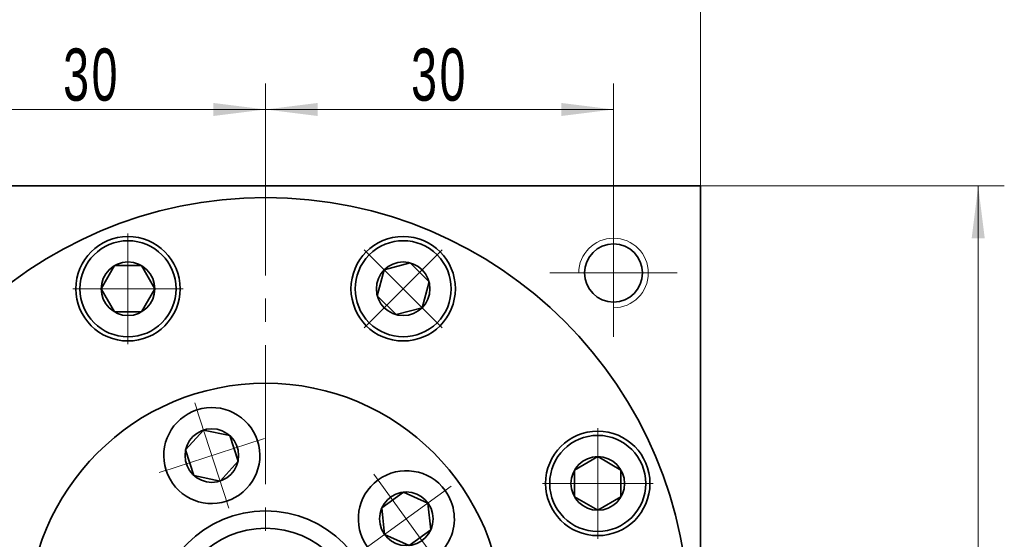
# Model space of a CAD drawing. Header units: millimetres. Extents: x -69 to 587, y -45 to 419.
# Tile 6 of 7: x 326 to 411, y 305 to 349. Entities that reach past the tile are written whole.
import ezdxf

# ---------------------------------------------------------------- set-up
doc = ezdxf.new("R2010")
doc.units = ezdxf.units.MM
doc.set_wipeout_variables(frame=1)
doc.linetypes.add('点画线', pattern=[18, 12, -2, 2, -2])
doc.layers.get('0').update_dxf_attribs({"lineweight": 35})
for name, color, linetype, lineweight in [('中心线层', 1, '点画线', 18), ('尺寸线层', 3, 'Continuous', 18), ('粗实线层', 7, 'Continuous', 35)]:
    doc.layers.add(name, color=color, linetype=linetype, lineweight=lineweight)
doc.styles.add('标准', font='txt', dxfattribs={"width": 0.667})
doc.dimstyles.new('a4-1-1.5', dxfattribs={"dimtxt": 4.5, "dimasz": 4.5, "dimexe": 2.25, "dimexo": 0, "dimgap": 0.75, "dimtad": 1, "dimdec": 3, "dimdsep": 46, "dimtxsty": '标准', "dimblk": '_CAXARROW', "dimcen": 0, "dimdle": 6, "dimazin": 2, "dimtfac": 0.707107, "dimtdec": 3, "dimtix": 1, "dimtmove": 2, "dimatfit": 3, "dimfxl": 1, "dimfrac": 2, "dimtolj": 1, "dimtzin": 0, "dimarcsym": 1})

# ---------------------------------------------------------------- blocks, each defined once
blk = doc.blocks.new('*X6')
at = {"layer": '尺寸线层', "linetype": 'Continuous', "transparency": 16777216}
for points in [[(317.078, 341.593), (321.578, 341.031), (321.578, 342.156)], [(347.078, 341.593), (342.578, 341.031), (342.578, 342.156)]]:
    blk.add_hatch(color=0, dxfattribs=at).paths.add_polyline_path(points, flags=0)
at = {"layer": '尺寸线层', "color": 0, "linetype": 'Continuous', "transparency": 16777216}
for p, q in [((317.078, 333.001), (317.078, 343.843)), ((347.078, 338.001), (347.078, 343.843)), ((347.078, 341.593), (317.078, 341.593))]:
    blk.add_line(p, q, dxfattribs=at)
at = {"layer": '尺寸线层', "color": 0, "transparency": 16777216, "insert": (332.078, 344.568), "char_height": 4.5, "width": 9, "attachment_point": 5, "line_spacing_factor": 1.15057, "style": '标准'}
blk.add_mtext('\\T1.1;30', dxfattribs=at)
blk = doc.blocks.new('_CAXARROW')
blk.add_hatch(color=0).paths.add_polyline_path([(0, 0), (-1, 0.125), (-1, -0.125)], flags=0)
blk = doc.blocks.new('*X7')
at = {"layer": '尺寸线层', "linetype": 'Continuous', "transparency": 16777216}
for points in [[(347.078, 341.593), (351.578, 342.156), (351.578, 341.031)], [(377.078, 341.593), (372.578, 342.156), (372.578, 341.031)]]:
    blk.add_hatch(color=0, dxfattribs=at).paths.add_polyline_path(points, flags=0)
at = {"layer": '尺寸线层', "color": 0, "linetype": 'Continuous', "transparency": 16777216}
for p, q in [((347.078, 338.001), (347.078, 343.843)), ((377.078, 333.001), (377.078, 343.843)), ((347.078, 341.593), (377.078, 341.593))]:
    blk.add_line(p, q, dxfattribs=at)
at = {"layer": '尺寸线层', "color": 0, "transparency": 16777216, "insert": (362.078, 344.568), "char_height": 4.5, "width": 9, "attachment_point": 5, "line_spacing_factor": 1.15057, "style": '标准'}
blk.add_mtext('\\T1.1;30', dxfattribs=at)
blk = doc.blocks.new('*X8')
at = {"layer": '尺寸线层', "linetype": 'Continuous', "transparency": 16777216}
for points in [[(309.578, 353.203), (314.078, 352.641), (314.078, 353.766)], [(384.578, 353.203), (380.078, 352.641), (380.078, 353.766)]]:
    blk.add_hatch(color=0, dxfattribs=at).paths.add_polyline_path(points, flags=0)
at = {"layer": '尺寸线层', "color": 0, "linetype": 'Continuous', "transparency": 16777216}
for p, q in [((309.578, 335.001), (309.578, 355.453)), ((384.578, 335.001), (384.578, 355.453)), ((384.578, 353.203), (309.578, 353.203))]:
    blk.add_line(p, q, dxfattribs=at)
at = {"layer": '尺寸线层', "color": 0, "transparency": 16777216, "insert": (347.078, 356.153), "char_height": 4.5, "width": 9, "attachment_point": 5, "line_spacing_factor": 1.15057, "style": '标准'}
blk.add_mtext('\\T1.1;75', dxfattribs=at)
blk = doc.blocks.new('*X12')
at = {"layer": '中心线层', "linetype": '点画线', "lineweight": 18}
for p, q in [((0, -4.765), (0, 4.765)), ((-4.765, 0), (4.765, 0))]:
    blk.add_line(p, q, dxfattribs=at)
at = {"layer": '粗实线层'}
for p, q in [((-2.309, 0), (-1.155, 2)), ((-1.155, 2), (1.155, 2)), ((2.309, 0), (1.155, 2)), ((2.309, 0), (1.155, 2)), ((-2.309, 0), (-1.155, -2)), ((2.309, 0), (1.155, -2)), ((-1.155, -2), (1.155, -2))]:
    blk.add_line(p, q, dxfattribs=at)
blk.add_circle((0, 0), 2.309, dxfattribs=at)
for start, end in [(0, 180), (180, 360)]:
    blk.add_arc((0, 0), 4.14, start, end, dxfattribs=at)
blk = doc.blocks.new('*X14')
at = {"layer": '尺寸线层', "linetype": 'Continuous', "transparency": 16777216}
for points in [[(408.52, 335.001), (409.082, 330.501), (407.957, 330.501)], [(408.52, 208.001), (409.082, 212.501), (407.957, 212.501)]]:
    blk.add_hatch(color=0, dxfattribs=at).paths.add_polyline_path(points, flags=0)
at = {"layer": '尺寸线层', "color": 0, "linetype": 'Continuous', "transparency": 16777216}
for p, q in [((384.578, 335.001), (410.77, 335.001)), ((408.52, 335.001), (408.52, 208.001)), ((379.578, 208.001), (410.77, 208.001))]:
    blk.add_line(p, q, dxfattribs=at)
at = {"layer": '尺寸线层', "color": 0, "transparency": 16777216, "insert": (405.532, 271.501), "char_height": 4.5, "width": 11.70098, "attachment_point": 5, "rotation": 90, "line_spacing_factor": 1.15057, "style": '标准'}
blk.add_mtext('\\T1.1;127', dxfattribs=at)
blk = doc.blocks.new('*X16')
at = {"layer": '中心线层', "linetype": '点画线', "lineweight": 18}
for p, q in [((0, -4.765), (0, 4.765)), ((-4.765, 0), (4.765, 0))]:
    blk.add_line(p, q, dxfattribs=at)
at = {"layer": '粗实线层'}
for p, q in [((-2.309, 0), (-1.155, 2)), ((-1.155, 2), (1.155, 2)), ((2.309, 0), (1.155, 2)), ((2.309, 0), (1.155, 2)), ((-2.309, 0), (-1.155, -2)), ((2.309, 0), (1.155, -2)), ((-1.155, -2), (1.155, -2))]:
    blk.add_line(p, q, dxfattribs=at)
blk.add_circle((0, 0), 2.309, dxfattribs=at)
for start, end in [(0, 180), (180, 360)]:
    blk.add_arc((0, 0), 4.14, start, end, dxfattribs=at)
blk = doc.blocks.new('243gh')
at = {"layer": '粗实线层'}
blk.add_circle((0, 0), 8, dxfattribs=at)
blk.add_wipeout([(-10.86, 0), (-10.86, 0.024), (-10.86, 0.049), (-10.861, 0.073), (-10.861, 0.097), (-10.862, 0.121), (-10.863, 0.146), (-10.863, 0.17), (-10.865, 0.194), (-10.866, 0.218), (-10.867, 0.242), (-10.869, 0.267), (-10.87, 0.291), (-10.872, 0.315), (-10.874, 0.339), (-10.876, 0.363), (-10.878, 0.388), (-10.881, 0.412), (-10.883, 0.436), (-10.886, 0.46), (-10.888, 0.484), (-10.891, 0.508), (-10.894, 0.532), (-10.898, 0.556), (-10.901, 0.58), (-10.904, 0.604), (-10.908, 0.628), (-10.912, 0.652), (-10.916, 0.676), (-10.92, 0.7), (-10.924, 0.724), (-10.924, 0.724), (-10.962, 0.913), (-11.009, 1.1), (-11.064, 1.284), (-11.128, 1.465), (-11.2, 1.644), (-11.281, 1.819), (-11.369, 1.99), (-11.466, 2.156), (-11.57, 2.318), (-11.681, 2.475), (-11.8, 2.627), (-11.926, 2.773), (-12.058, 2.912), (-12.196, 3.046), (-12.341, 3.173), (-12.491, 3.293), (-12.647, 3.406), (-12.808, 3.512), (-12.974, 3.61), (-13.144, 3.7), (-13.318, 3.783), (-13.495, 3.857), (-13.676, 3.923), (-13.86, 3.98), (-14.046, 4.029), (-14.234, 4.069), (-14.424, 4.1), (-14.616, 4.122), (-14.808, 4.136), (-15, 4.14), (-15, 4.14), (-15.192, 4.136), (-15.384, 4.122), (-15.576, 4.1), (-15.766, 4.069), (-15.954, 4.029), (-16.14, 3.98), (-16.324, 3.923), (-16.505, 3.857), (-16.682, 3.783), (-16.856, 3.7), (-17.026, 3.61), (-17.192, 3.512), (-17.353, 3.406), (-17.509, 3.293), (-17.659, 3.173), (-17.804, 3.046), (-17.942, 2.912), (-18.074, 2.773), (-18.2, 2.627), (-18.319, 2.475), (-18.43, 2.318), (-18.534, 2.156), (-18.631, 1.99), (-18.719, 1.819), (-18.8, 1.644), (-18.872, 1.465), (-18.936, 1.284), (-18.991, 1.1), (-19.038, 0.913), (-19.076, 0.724), (-19.076, 0.724), (-19.08, 0.7), (-19.084, 0.676), (-19.088, 0.652), (-19.092, 0.628), (-19.096, 0.604), (-19.099, 0.58), (-19.102, 0.556), (-19.106, 0.532), (-19.109, 0.508), (-19.112, 0.484), (-19.114, 0.46), (-19.117, 0.436), (-19.119, 0.412), (-19.122, 0.388), (-19.124, 0.363), (-19.126, 0.339), (-19.128, 0.315), (-19.13, 0.291), (-19.131, 0.267), (-19.133, 0.242), (-19.134, 0.218), (-19.135, 0.194), (-19.137, 0.17), (-19.137, 0.146), (-19.138, 0.121), (-19.139, 0.097), (-19.139, 0.073), (-19.14, 0.049), (-19.14, 0.024), (-19.14, 0), (-19.14, 0), (-19.134, -0.217), (-19.117, -0.433), (-19.089, -0.648), (-19.05, -0.861), (-18.999, -1.072), (-18.937, -1.279), (-18.865, -1.484), (-18.782, -1.684), (-18.689, -1.88), (-18.585, -2.07), (-18.472, -2.255), (-18.349, -2.433), (-18.217, -2.605), (-18.077, -2.77), (-17.927, -2.927), (-17.77, -3.077), (-17.605, -3.217), (-17.433, -3.349), (-17.255, -3.472), (-17.07, -3.585), (-16.88, -3.689), (-16.684, -3.782), (-16.484, -3.865), (-16.279, -3.937), (-16.072, -3.999), (-15.861, -4.05), (-15.648, -4.089), (-15.433, -4.117), (-15.217, -4.134), (-15, -4.14), (-15, -4.14), (-14.783, -4.134), (-14.567, -4.117), (-14.352, -4.089), (-14.139, -4.05), (-13.928, -3.999), (-13.721, -3.937), (-13.516, -3.865), (-13.316, -3.782), (-13.12, -3.689), (-12.93, -3.585), (-12.745, -3.472), (-12.567, -3.349), (-12.395, -3.217), (-12.23, -3.077), (-12.073, -2.927), (-11.923, -2.77), (-11.783, -2.605), (-11.651, -2.433), (-11.528, -2.255), (-11.415, -2.07), (-11.311, -1.88), (-11.218, -1.684), (-11.135, -1.484), (-11.063, -1.279), (-11.001, -1.072), (-10.95, -0.861), (-10.911, -0.648), (-10.883, -0.433), (-10.866, -0.217)]).dxf.layer = '粗实线层'
blk.add_circle((0, 0), 20.5, dxfattribs=at)
blk.add_blockref('*X16', (-15, 0), dxfattribs=at)
for points in [[(-3.356, 10.328), (-3.333, 10.336), (-3.31, 10.344), (-3.287, 10.352), (-3.264, 10.36), (-3.241, 10.368), (-3.218, 10.376), (-3.196, 10.384), (-3.173, 10.393), (-3.15, 10.401), (-3.127, 10.41), (-3.105, 10.419), (-3.082, 10.428), (-3.06, 10.437), (-3.038, 10.447), (-3.015, 10.456), (-2.993, 10.466), (-2.971, 10.475), (-2.948, 10.485), (-2.926, 10.495), (-2.904, 10.505), (-2.882, 10.515), (-2.86, 10.526), (-2.838, 10.536), (-2.817, 10.547), (-2.795, 10.557), (-2.773, 10.568), (-2.751, 10.579), (-2.73, 10.59), (-2.708, 10.602), (-2.687, 10.613), (-2.687, 10.613), (-2.519, 10.707), (-2.356, 10.81), (-2.198, 10.919), (-2.045, 11.036), (-1.898, 11.16), (-1.756, 11.291), (-1.621, 11.428), (-1.492, 11.571), (-1.371, 11.72), (-1.256, 11.874), (-1.148, 12.034), (-1.048, 12.199), (-0.956, 12.368), (-0.872, 12.541), (-0.796, 12.717), (-0.728, 12.898), (-0.669, 13.081), (-0.618, 13.266), (-0.576, 13.454), (-0.542, 13.644), (-0.518, 13.835), (-0.502, 14.027), (-0.496, 14.219), (-0.498, 14.411), (-0.509, 14.604), (-0.529, 14.795), (-0.558, 14.985), (-0.596, 15.174), (-0.643, 15.361), (-0.698, 15.545), (-0.698, 15.545), (-0.762, 15.727), (-0.834, 15.905), (-0.914, 16.08), (-1.002, 16.251), (-1.099, 16.418), (-1.202, 16.58), (-1.314, 16.737), (-1.432, 16.889), (-1.558, 17.035), (-1.69, 17.175), (-1.828, 17.309), (-1.972, 17.436), (-2.123, 17.556), (-2.278, 17.669), (-2.439, 17.775), (-2.605, 17.874), (-2.775, 17.964), (-2.948, 18.047), (-3.126, 18.121), (-3.307, 18.187), (-3.491, 18.244), (-3.677, 18.293), (-3.865, 18.334), (-4.055, 18.365), (-4.246, 18.388), (-4.438, 18.401), (-4.63, 18.406), (-4.823, 18.402), (-5.015, 18.388), (-5.206, 18.366), (-5.206, 18.366), (-5.23, 18.363), (-5.254, 18.359), (-5.278, 18.356), (-5.302, 18.352), (-5.326, 18.348), (-5.35, 18.344), (-5.374, 18.339), (-5.398, 18.335), (-5.422, 18.33), (-5.445, 18.326), (-5.469, 18.321), (-5.493, 18.316), (-5.517, 18.311), (-5.54, 18.306), (-5.564, 18.3), (-5.588, 18.295), (-5.611, 18.289), (-5.635, 18.283), (-5.658, 18.277), (-5.682, 18.271), (-5.705, 18.265), (-5.729, 18.259), (-5.752, 18.252), (-5.775, 18.246), (-5.799, 18.239), (-5.822, 18.232), (-5.845, 18.225), (-5.868, 18.218), (-5.891, 18.211), (-5.915, 18.203), (-5.915, 18.203), (-6.119, 18.131), (-6.319, 18.048), (-6.515, 17.955), (-6.705, 17.851), (-6.89, 17.738), (-7.069, 17.615), (-7.241, 17.483), (-7.405, 17.342), (-7.563, 17.193), (-7.712, 17.036), (-7.853, 16.871), (-7.985, 16.699), (-8.107, 16.521), (-8.221, 16.336), (-8.324, 16.145), (-8.417, 15.95), (-8.5, 15.749), (-8.573, 15.545), (-8.634, 15.337), (-8.685, 15.127), (-8.724, 14.913), (-8.753, 14.699), (-8.77, 14.483), (-8.775, 14.266), (-8.77, 14.049), (-8.753, 13.833), (-8.724, 13.618), (-8.685, 13.405), (-8.634, 13.194), (-8.573, 12.987), (-8.573, 12.987), (-8.5, 12.782), (-8.417, 12.582), (-8.324, 12.386), (-8.221, 12.196), (-8.107, 12.011), (-7.985, 11.832), (-7.853, 11.66), (-7.712, 11.496), (-7.563, 11.338), (-7.405, 11.189), (-7.241, 11.048), (-7.069, 10.917), (-6.89, 10.794), (-6.705, 10.681), (-6.515, 10.577), (-6.319, 10.484), (-6.119, 10.401), (-5.915, 10.328), (-5.707, 10.267), (-5.496, 10.216), (-5.283, 10.177), (-5.068, 10.149), (-4.852, 10.132), (-4.635, 10.126), (-4.419, 10.132), (-4.203, 10.149), (-3.988, 10.177), (-3.775, 10.216), (-3.564, 10.267)], [(8.786, 6.383), (8.8, 6.364), (8.815, 6.344), (8.829, 6.325), (8.844, 6.306), (8.859, 6.286), (8.874, 6.267), (8.889, 6.248), (8.904, 6.229), (8.919, 6.21), (8.934, 6.191), (8.95, 6.173), (8.965, 6.154), (8.981, 6.135), (8.997, 6.117), (9.013, 6.099), (9.028, 6.08), (9.045, 6.062), (9.061, 6.044), (9.077, 6.026), (9.093, 6.008), (9.11, 5.991), (9.127, 5.973), (9.143, 5.955), (9.16, 5.938), (9.177, 5.92), (9.194, 5.903), (9.211, 5.886), (9.228, 5.869), (9.246, 5.852), (9.263, 5.835), (9.263, 5.835), (9.405, 5.705), (9.553, 5.581), (9.706, 5.465), (9.864, 5.355), (10.027, 5.253), (10.195, 5.159), (10.368, 5.073), (10.543, 4.995), (10.723, 4.925), (10.905, 4.864), (11.09, 4.811), (11.278, 4.767), (11.467, 4.731), (11.657, 4.704), (11.849, 4.687), (12.041, 4.678), (12.234, 4.678), (12.426, 4.687), (12.618, 4.705), (12.808, 4.732), (12.998, 4.768), (13.185, 4.812), (13.37, 4.865), (13.552, 4.927), (13.732, 4.997), (13.907, 5.075), (14.079, 5.162), (14.247, 5.256), (14.41, 5.358), (14.569, 5.467), (14.569, 5.467), (14.722, 5.584), (14.869, 5.708), (15.011, 5.838), (15.146, 5.975), (15.275, 6.118), (15.397, 6.267), (15.512, 6.421), (15.62, 6.581), (15.72, 6.745), (15.812, 6.914), (15.897, 7.087), (15.973, 7.264), (16.041, 7.444), (16.101, 7.627), (16.152, 7.813), (16.194, 8), (16.228, 8.19), (16.252, 8.381), (16.268, 8.573), (16.275, 8.765), (16.273, 8.958), (16.262, 9.15), (16.242, 9.341), (16.213, 9.531), (16.175, 9.72), (16.129, 9.907), (16.074, 10.092), (16.011, 10.273), (15.939, 10.452), (15.859, 10.627), (15.859, 10.627), (15.848, 10.649), (15.837, 10.67), (15.826, 10.692), (15.815, 10.714), (15.804, 10.735), (15.793, 10.757), (15.781, 10.778), (15.77, 10.799), (15.758, 10.821), (15.746, 10.842), (15.734, 10.863), (15.722, 10.884), (15.71, 10.905), (15.698, 10.926), (15.685, 10.947), (15.673, 10.968), (15.66, 10.988), (15.647, 11.009), (15.634, 11.029), (15.621, 11.05), (15.608, 11.07), (15.595, 11.091), (15.582, 11.111), (15.568, 11.131), (15.554, 11.151), (15.541, 11.171), (15.527, 11.191), (15.513, 11.211), (15.499, 11.231), (15.485, 11.25), (15.485, 11.25), (15.353, 11.422), (15.212, 11.587), (15.063, 11.744), (14.905, 11.893), (14.741, 12.034), (14.569, 12.166), (14.39, 12.289), (14.205, 12.402), (14.015, 12.506), (13.819, 12.599), (13.619, 12.682), (13.415, 12.754), (13.207, 12.816), (12.996, 12.866), (12.783, 12.906), (12.568, 12.934), (12.352, 12.951), (12.135, 12.957), (11.919, 12.951), (11.703, 12.934), (11.488, 12.906), (11.275, 12.866), (11.064, 12.816), (10.856, 12.754), (10.652, 12.682), (10.451, 12.599), (10.256, 12.506), (10.065, 12.402), (9.88, 12.289), (9.702, 12.166), (9.702, 12.166), (9.53, 12.034), (9.365, 11.893), (9.208, 11.744), (9.059, 11.587), (8.918, 11.422), (8.786, 11.25), (8.663, 11.072), (8.55, 10.887), (8.446, 10.696), (8.353, 10.501), (8.27, 10.3), (8.198, 10.096), (8.136, 9.888), (8.086, 9.678), (8.046, 9.464), (8.018, 9.25), (8.001, 9.033), (7.995, 8.817), (8.001, 8.6), (8.018, 8.384), (8.046, 8.169), (8.086, 7.956), (8.136, 7.745), (8.198, 7.537), (8.27, 7.333), (8.353, 7.133), (8.446, 6.937), (8.55, 6.747), (8.663, 6.562)], [(8.786, -6.383), (8.772, -6.403), (8.758, -6.423), (8.744, -6.443), (8.73, -6.463), (8.716, -6.483), (8.702, -6.503), (8.689, -6.523), (8.676, -6.543), (8.662, -6.563), (8.649, -6.584), (8.636, -6.604), (8.623, -6.625), (8.61, -6.645), (8.598, -6.666), (8.585, -6.687), (8.573, -6.708), (8.56, -6.729), (8.548, -6.75), (8.536, -6.771), (8.524, -6.792), (8.513, -6.813), (8.501, -6.834), (8.489, -6.856), (8.478, -6.877), (8.467, -6.898), (8.455, -6.92), (8.444, -6.942), (8.433, -6.963), (8.423, -6.985), (8.412, -7.007), (8.412, -7.007), (8.332, -7.182), (8.26, -7.36), (8.196, -7.542), (8.141, -7.726), (8.095, -7.913), (8.057, -8.102), (8.029, -8.292), (8.009, -8.484), (7.998, -8.676), (7.996, -8.869), (8.002, -9.061), (8.018, -9.253), (8.043, -9.444), (8.077, -9.633), (8.119, -9.821), (8.17, -10.007), (8.229, -10.19), (8.298, -10.37), (8.374, -10.546), (8.458, -10.719), (8.551, -10.888), (8.651, -11.053), (8.759, -11.212), (8.874, -11.366), (8.996, -11.515), (9.124, -11.658), (9.26, -11.795), (9.401, -11.926), (9.549, -12.049), (9.702, -12.166), (9.702, -12.166), (9.86, -12.276), (10.023, -12.378), (10.191, -12.472), (10.363, -12.558), (10.539, -12.637), (10.718, -12.707), (10.901, -12.768), (11.086, -12.822), (11.273, -12.866), (11.462, -12.902), (11.653, -12.929), (11.844, -12.947), (12.037, -12.956), (12.229, -12.956), (12.421, -12.947), (12.613, -12.929), (12.804, -12.902), (12.993, -12.867), (13.18, -12.823), (13.365, -12.77), (13.548, -12.708), (13.727, -12.639), (13.903, -12.56), (14.075, -12.474), (14.243, -12.38), (14.406, -12.278), (14.565, -12.169), (14.718, -12.052), (14.866, -11.929), (15.007, -11.799), (15.007, -11.799), (15.025, -11.782), (15.042, -11.765), (15.059, -11.748), (15.076, -11.73), (15.093, -11.713), (15.11, -11.696), (15.127, -11.678), (15.144, -11.661), (15.161, -11.643), (15.177, -11.625), (15.193, -11.607), (15.21, -11.589), (15.226, -11.571), (15.242, -11.553), (15.258, -11.535), (15.274, -11.517), (15.29, -11.498), (15.305, -11.48), (15.321, -11.461), (15.336, -11.442), (15.352, -11.423), (15.367, -11.405), (15.382, -11.386), (15.397, -11.366), (15.412, -11.347), (15.427, -11.328), (15.441, -11.309), (15.456, -11.289), (15.47, -11.27), (15.485, -11.25), (15.485, -11.25), (15.607, -11.072), (15.721, -10.887), (15.824, -10.696), (15.917, -10.501), (16, -10.3), (16.073, -10.096), (16.134, -9.888), (16.185, -9.678), (16.224, -9.464), (16.253, -9.25), (16.27, -9.033), (16.275, -8.817), (16.27, -8.6), (16.253, -8.384), (16.224, -8.169), (16.185, -7.956), (16.134, -7.745), (16.073, -7.537), (16, -7.333), (15.917, -7.133), (15.824, -6.937), (15.721, -6.747), (15.607, -6.562), (15.485, -6.383), (15.353, -6.211), (15.212, -6.047), (15.063, -5.889), (14.905, -5.74), (14.741, -5.599), (14.569, -5.467), (14.569, -5.467), (14.39, -5.345), (14.205, -5.231), (14.015, -5.128), (13.819, -5.035), (13.619, -4.952), (13.415, -4.879), (13.207, -4.818), (12.996, -4.767), (12.783, -4.728), (12.568, -4.699), (12.352, -4.682), (12.135, -4.677), (11.919, -4.682), (11.703, -4.699), (11.488, -4.728), (11.275, -4.767), (11.064, -4.818), (10.856, -4.879), (10.652, -4.952), (10.451, -5.035), (10.256, -5.128), (10.065, -5.231), (9.88, -5.345), (9.702, -5.467), (9.53, -5.599), (9.365, -5.74), (9.208, -5.889), (9.059, -6.047), (8.918, -6.211)], [(-3.356, -10.328), (-3.379, -10.321), (-3.402, -10.314), (-3.425, -10.307), (-3.449, -10.3), (-3.472, -10.293), (-3.495, -10.286), (-3.518, -10.279), (-3.542, -10.273), (-3.565, -10.267), (-3.589, -10.26), (-3.612, -10.254), (-3.636, -10.248), (-3.659, -10.243), (-3.683, -10.237), (-3.707, -10.231), (-3.73, -10.226), (-3.754, -10.221), (-3.778, -10.216), (-3.801, -10.211), (-3.825, -10.206), (-3.849, -10.201), (-3.873, -10.197), (-3.897, -10.192), (-3.921, -10.188), (-3.944, -10.184), (-3.968, -10.18), (-3.992, -10.176), (-4.016, -10.172), (-4.04, -10.169), (-4.064, -10.165), (-4.064, -10.165), (-4.256, -10.143), (-4.448, -10.13), (-4.64, -10.126), (-4.832, -10.131), (-5.024, -10.144), (-5.216, -10.167), (-5.406, -10.198), (-5.594, -10.238), (-5.78, -10.287), (-5.964, -10.345), (-6.145, -10.411), (-6.322, -10.485), (-6.496, -10.568), (-6.666, -10.658), (-6.831, -10.756), (-6.992, -10.862), (-7.148, -10.975), (-7.298, -11.096), (-7.443, -11.223), (-7.581, -11.357), (-7.713, -11.497), (-7.838, -11.643), (-7.957, -11.795), (-8.068, -11.952), (-8.172, -12.114), (-8.268, -12.28), (-8.356, -12.451), (-8.437, -12.626), (-8.509, -12.805), (-8.573, -12.987), (-8.573, -12.987), (-8.628, -13.171), (-8.674, -13.358), (-8.712, -13.546), (-8.741, -13.737), (-8.761, -13.928), (-8.773, -14.12), (-8.775, -14.313), (-8.768, -14.505), (-8.753, -14.697), (-8.728, -14.888), (-8.695, -15.078), (-8.653, -15.265), (-8.602, -15.451), (-8.543, -15.634), (-8.475, -15.814), (-8.399, -15.991), (-8.314, -16.164), (-8.222, -16.333), (-8.122, -16.498), (-8.015, -16.657), (-7.9, -16.812), (-7.778, -16.961), (-7.649, -17.104), (-7.514, -17.241), (-7.373, -17.372), (-7.225, -17.495), (-7.073, -17.612), (-6.914, -17.722), (-6.751, -17.824), (-6.584, -17.919), (-6.584, -17.919), (-6.562, -17.93), (-6.541, -17.941), (-6.519, -17.952), (-6.497, -17.963), (-6.476, -17.974), (-6.454, -17.985), (-6.432, -17.996), (-6.41, -18.006), (-6.388, -18.016), (-6.366, -18.027), (-6.344, -18.037), (-6.322, -18.047), (-6.3, -18.056), (-6.278, -18.066), (-6.255, -18.076), (-6.233, -18.085), (-6.211, -18.094), (-6.188, -18.104), (-6.166, -18.113), (-6.143, -18.122), (-6.12, -18.13), (-6.098, -18.139), (-6.075, -18.147), (-6.052, -18.156), (-6.029, -18.164), (-6.007, -18.172), (-5.984, -18.18), (-5.961, -18.188), (-5.938, -18.196), (-5.915, -18.203), (-5.915, -18.203), (-5.707, -18.265), (-5.496, -18.315), (-5.283, -18.355), (-5.068, -18.383), (-4.852, -18.4), (-4.635, -18.406), (-4.419, -18.4), (-4.203, -18.383), (-3.988, -18.355), (-3.775, -18.315), (-3.564, -18.265), (-3.356, -18.203), (-3.152, -18.131), (-2.951, -18.048), (-2.756, -17.955), (-2.565, -17.851), (-2.38, -17.738), (-2.202, -17.615), (-2.03, -17.483), (-1.865, -17.342), (-1.708, -17.193), (-1.559, -17.036), (-1.418, -16.871), (-1.286, -16.699), (-1.163, -16.521), (-1.05, -16.336), (-0.946, -16.145), (-0.853, -15.95), (-0.77, -15.749), (-0.698, -15.545), (-0.698, -15.545), (-0.636, -15.337), (-0.586, -15.127), (-0.546, -14.913), (-0.518, -14.699), (-0.501, -14.483), (-0.495, -14.266), (-0.501, -14.049), (-0.518, -13.833), (-0.546, -13.618), (-0.586, -13.405), (-0.636, -13.194), (-0.698, -12.987), (-0.77, -12.782), (-0.853, -12.582), (-0.946, -12.386), (-1.05, -12.196), (-1.163, -12.011), (-1.286, -11.832), (-1.418, -11.66), (-1.559, -11.496), (-1.708, -11.338), (-1.865, -11.189), (-2.03, -11.048), (-2.202, -10.917), (-2.38, -10.794), (-2.565, -10.681), (-2.756, -10.577), (-2.951, -10.484), (-3.152, -10.401)]]:
    blk.add_wipeout(points).dxf.layer = '粗实线层'
blk.add_circle((0, 0), 9.5, dxfattribs=at)
for p, rotation in [((-4.635, 14.266), 288.0000000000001), ((12.135, 8.817), 216), ((12.135, -8.817), 144), ((-4.635, -14.266), 72.00000000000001)]:
    blk.add_blockref('*X16', p, dxfattribs=dict(at, rotation=rotation))

msp = doc.modelspace()

# ---------------------------------------------------------------- linework, layer by layer
at = {"layer": '中心线层'}
for p, q in [((347.0781, 201.2907), (347.0781, 338.0007)), ((377.0781, 333.0007), (377.0781, 322.0007)), ((371.5781, 327.5007), (382.5781, 327.5007))]:
    msp.add_line(p, q, dxfattribs=at)
at = {"layer": '粗实线层'}
for p, q in [((309.5781, 335.0007), (384.5781, 335.0007)), ((384.5781, 335.0007), (384.5781, 260.0007))]:
    msp.add_line(p, q, dxfattribs=at)
for centre, radius in [((335.215, 326.1409), 4.5), ((358.9413, 326.1409), 4.5), ((377.0781, 327.5007), 2.5), ((375.7184, 309.3639), 4.5)]:
    msp.add_circle(centre, radius, dxfattribs=at)
at = {"layer": '粗实线层', "lineweight": 18}
msp.add_arc((377.0781, 327.5007), 3, 270, 180, dxfattribs=at)

# ---------------------------------------------------------------- dimensions: what is measured, and where the dimension line sits
at = {"layer": '尺寸线层'}
for base, p1, p2, picture, middle in [((309.5781, 353.2032), (384.5781, 335.0007), (309.5781, 335.0007), '*X8', (347.0781, 356.1529)), ((317.0781, 341.5933), (347.0781, 338.0007), (317.0781, 333.0007), '*X6', (332.0781, 344.5682)), ((377.0781, 341.5933), (347.0781, 338.0007), (377.0781, 333.0007), '*X7', (362.0781, 344.5682))]:
    dim = msp.add_linear_dim(base=base, p1=p1, p2=p2, dimstyle='a4-1-1.5', override={"dimsah": 1, "dimtfill": 1, "dimtzin": 0}, dxfattribs=at)
    dim.commit()
    dim.dimension.update_dxf_attribs({"geometry": picture, "text_midpoint": middle})

# ---------------------------------------------------------------- next in the draw order: wipeouts: each hides what was drawn before it
for points in [[(339.355, 326.1409), (339.3549, 326.1652), (339.3547, 326.1895), (339.3543, 326.2137), (339.3538, 326.238), (339.3532, 326.2622), (339.3524, 326.2865), (339.3515, 326.3107), (339.3504, 326.335), (339.3492, 326.3592), (339.3479, 326.3834), (339.3464, 326.4077), (339.3447, 326.4319), (339.3429, 326.4561), (339.341, 326.4802), (339.339, 326.5044), (339.3368, 326.5286), (339.3344, 326.5527), (339.3319, 326.5769), (339.3293, 326.601), (339.3266, 326.6251), (339.3236, 326.6492), (339.3206, 326.6733), (339.3174, 326.6973), (339.3141, 326.7213), (339.3106, 326.7454), (339.307, 326.7693), (339.3032, 326.7933), (339.2993, 326.8173), (339.2953, 326.8412), (339.2911, 326.8651), (339.2911, 326.8651), (339.2531, 327.0538), (339.2063, 327.2405), (339.1508, 327.4248), (339.0869, 327.6064), (339.0146, 327.7848), (338.9341, 327.9596), (338.8455, 328.1305), (338.7491, 328.2971), (338.6451, 328.4591), (338.5336, 328.616), (338.415, 328.7676), (338.2894, 328.9135), (338.1572, 329.0534), (338.0187, 329.187), (337.8741, 329.3141), (337.7237, 329.4342), (337.5679, 329.5473), (337.407, 329.653), (337.2414, 329.7511), (337.0714, 329.8414), (336.8974, 329.9237), (336.7197, 329.9978), (336.5388, 330.0636), (336.3551, 330.1209), (336.1688, 330.1696), (335.9806, 330.2095), (335.7906, 330.2407), (335.5994, 330.2631), (335.4074, 330.2765), (335.215, 330.2809), (335.215, 330.2809), (335.0225, 330.2765), (334.8305, 330.2631), (334.6393, 330.2407), (334.4494, 330.2095), (334.2611, 330.1696), (334.0748, 330.1209), (333.8911, 330.0636), (333.7102, 329.9978), (333.5325, 329.9237), (333.3585, 329.8414), (333.1885, 329.7511), (333.0229, 329.653), (332.862, 329.5473), (332.7062, 329.4342), (332.5559, 329.3141), (332.4112, 329.187), (332.2727, 329.0534), (332.1405, 328.9135), (332.0149, 328.7676), (331.8963, 328.616), (331.7848, 328.4591), (331.6808, 328.2971), (331.5844, 328.1305), (331.4958, 327.9596), (331.4153, 327.7848), (331.343, 327.6064), (331.2791, 327.4248), (331.2236, 327.2405), (331.1768, 327.0538), (331.1388, 326.8651), (331.1388, 326.8651), (331.1346, 326.8412), (331.1306, 326.8173), (331.1267, 326.7933), (331.1229, 326.7693), (331.1193, 326.7454), (331.1158, 326.7213), (331.1125, 326.6973), (331.1093, 326.6733), (331.1063, 326.6492), (331.1034, 326.6251), (331.1006, 326.601), (331.098, 326.5769), (331.0955, 326.5527), (331.0931, 326.5286), (331.0909, 326.5044), (331.0889, 326.4802), (331.087, 326.4561), (331.0852, 326.4319), (331.0836, 326.4077), (331.0821, 326.3834), (331.0807, 326.3592), (331.0795, 326.335), (331.0784, 326.3107), (331.0775, 326.2865), (331.0767, 326.2622), (331.0761, 326.238), (331.0756, 326.2137), (331.0752, 326.1895), (331.075, 326.1652), (331.075, 326.1409), (331.075, 326.1409), (331.0806, 325.9243), (331.0976, 325.7082), (331.1259, 325.4933), (331.1654, 325.2802), (331.216, 325.0694), (331.2776, 324.8616), (331.3499, 324.6573), (331.4329, 324.4571), (331.5262, 324.2614), (331.6296, 324.0709), (331.7429, 323.8861), (331.8656, 323.7075), (331.9976, 323.5356), (332.1383, 323.3707), (332.2875, 323.2135), (332.4448, 323.0643), (332.6096, 322.9236), (332.7815, 322.7916), (332.9602, 322.6688), (333.145, 322.5556), (333.3354, 322.4522), (333.5311, 322.3589), (333.7313, 322.2759), (333.9356, 322.2036), (334.1434, 322.142), (334.3542, 322.0914), (334.5673, 322.0519), (334.7822, 322.0236), (334.9983, 322.0066), (335.215, 322.0009), (335.215, 322.0009), (335.4316, 322.0066), (335.6477, 322.0236), (335.8626, 322.0519), (336.0757, 322.0914), (336.2865, 322.142), (336.4943, 322.2036), (336.6986, 322.2759), (336.8988, 322.3589), (337.0945, 322.4522), (337.285, 322.5556), (337.4698, 322.6688), (337.6484, 322.7916), (337.8203, 322.9236), (337.9852, 323.0643), (338.1424, 323.2135), (338.2916, 323.3707), (338.4323, 323.5356), (338.5643, 323.7075), (338.6871, 323.8861), (338.8003, 324.0709), (338.9037, 324.2614), (338.997, 324.4571), (339.08, 324.6573), (339.1523, 324.8616), (339.2139, 325.0694), (339.2645, 325.2802), (339.304, 325.4933), (339.3323, 325.7082), (339.3493, 325.9243)], [(361.8688, 323.2135), (361.8859, 323.2307), (361.9029, 323.248), (361.9198, 323.2654), (361.9366, 323.2829), (361.9533, 323.3005), (361.9699, 323.3182), (361.9864, 323.336), (362.0027, 323.3539), (362.019, 323.3719), (362.0352, 323.39), (362.0513, 323.4082), (362.0672, 323.4265), (362.0831, 323.4448), (362.0988, 323.4633), (362.1145, 323.4818), (362.13, 323.5005), (362.1454, 323.5192), (362.1607, 323.538), (362.1759, 323.557), (362.191, 323.576), (362.206, 323.595), (362.2209, 323.6142), (362.2356, 323.6335), (362.2502, 323.6528), (362.2648, 323.6723), (362.2792, 323.6918), (362.2935, 323.7114), (362.3077, 323.7311), (362.3217, 323.7508), (362.3357, 323.7707), (362.3357, 323.7707), (362.4422, 323.931), (362.5411, 324.0962), (362.6323, 324.2657), (362.7154, 324.4393), (362.7905, 324.6166), (362.8572, 324.7971), (362.9154, 324.9806), (362.965, 325.1666), (363.006, 325.3547), (363.0381, 325.5444), (363.0614, 325.7355), (363.0758, 325.9275), (363.0813, 326.1199), (363.0778, 326.3123), (363.0653, 326.5044), (363.044, 326.6957), (363.0138, 326.8858), (362.9747, 327.0743), (362.927, 327.2608), (362.8706, 327.4448), (362.8058, 327.6261), (362.7326, 327.8041), (362.6512, 327.9785), (362.5617, 328.149), (362.4645, 328.3151), (362.3596, 328.4765), (362.2474, 328.6329), (362.128, 328.7839), (362.0017, 328.9291), (361.8688, 329.0684), (361.8688, 329.0684), (361.7295, 329.2013), (361.5843, 329.3276), (361.4333, 329.447), (361.2769, 329.5592), (361.1155, 329.6641), (360.9494, 329.7613), (360.7789, 329.8508), (360.6045, 329.9322), (360.4265, 330.0054), (360.2452, 330.0702), (360.0612, 330.1266), (359.8747, 330.1744), (359.6862, 330.2134), (359.4961, 330.2436), (359.3048, 330.265), (359.1127, 330.2774), (358.9203, 330.2809), (358.7279, 330.2754), (358.5359, 330.261), (358.3448, 330.2377), (358.155, 330.2056), (357.967, 330.1646), (357.781, 330.115), (357.5975, 330.0568), (357.4169, 329.9901), (357.2397, 329.9151), (357.0661, 329.8319), (356.8965, 329.7407), (356.7314, 329.6418), (356.5711, 329.5353), (356.5711, 329.5353), (356.5512, 329.5213), (356.5315, 329.5073), (356.5118, 329.4931), (356.4922, 329.4788), (356.4727, 329.4644), (356.4532, 329.4499), (356.4339, 329.4352), (356.4146, 329.4205), (356.3954, 329.4056), (356.3763, 329.3906), (356.3573, 329.3755), (356.3384, 329.3603), (356.3196, 329.345), (356.3009, 329.3296), (356.2822, 329.3141), (356.2637, 329.2984), (356.2452, 329.2827), (356.2269, 329.2668), (356.2086, 329.2509), (356.1904, 329.2348), (356.1723, 329.2186), (356.1543, 329.2023), (356.1364, 329.186), (356.1186, 329.1695), (356.1009, 329.1529), (356.0833, 329.1362), (356.0658, 329.1194), (356.0484, 329.1025), (356.0311, 329.0855), (356.0139, 329.0684), (356.0139, 329.0684), (355.8647, 328.9111), (355.7239, 328.7463), (355.592, 328.5744), (355.4692, 328.3957), (355.356, 328.2109), (355.2526, 328.0205), (355.1593, 327.8248), (355.0763, 327.6246), (355.004, 327.4203), (354.9424, 327.2125), (354.8918, 327.0017), (354.8523, 326.7886), (354.824, 326.5737), (354.807, 326.3576), (354.8013, 326.1409), (354.807, 325.9243), (354.824, 325.7082), (354.8523, 325.4933), (354.8918, 325.2802), (354.9424, 325.0694), (355.004, 324.8616), (355.0763, 324.6573), (355.1593, 324.4571), (355.2526, 324.2614), (355.356, 324.0709), (355.4692, 323.8861), (355.592, 323.7075), (355.7239, 323.5356), (355.8647, 323.3707), (356.0139, 323.2135), (356.0139, 323.2135), (356.1711, 323.0643), (356.3359, 322.9236), (356.5079, 322.7916), (356.6865, 322.6688), (356.8713, 322.5556), (357.0618, 322.4522), (357.2574, 322.3589), (357.4577, 322.2759), (357.662, 322.2036), (357.8698, 322.142), (358.0806, 322.0914), (358.2937, 322.0519), (358.5086, 322.0236), (358.7247, 322.0066), (358.9413, 322.0009), (359.158, 322.0066), (359.3741, 322.0236), (359.589, 322.0519), (359.8021, 322.0914), (360.0128, 322.142), (360.2207, 322.2036), (360.425, 322.2759), (360.6252, 322.3589), (360.8209, 322.4522), (361.0113, 322.5556), (361.1961, 322.6688), (361.3748, 322.7916), (361.5467, 322.9236), (361.7115, 323.0643)], [(375.7184, 305.2239), (375.7427, 305.2239), (375.7669, 305.2241), (375.7912, 305.2245), (375.8155, 305.225), (375.8397, 305.2256), (375.864, 305.2264), (375.8882, 305.2273), (375.9124, 305.2284), (375.9367, 305.2296), (375.9609, 305.231), (375.9851, 305.2325), (376.0093, 305.2341), (376.0335, 305.2359), (376.0577, 305.2378), (376.0819, 305.2398), (376.1061, 305.2421), (376.1302, 305.2444), (376.1543, 305.2469), (376.1785, 305.2495), (376.2026, 305.2523), (376.2267, 305.2552), (376.2507, 305.2582), (376.2748, 305.2614), (376.2988, 305.2647), (376.3228, 305.2682), (376.3468, 305.2718), (376.3708, 305.2756), (376.3947, 305.2795), (376.4187, 305.2835), (376.4426, 305.2877), (376.4426, 305.2877), (376.6312, 305.3258), (376.818, 305.3725), (377.0023, 305.428), (377.1839, 305.4919), (377.3623, 305.5642), (377.5371, 305.6447), (377.708, 305.7333), (377.8746, 305.8297), (378.0366, 305.9337), (378.1935, 306.0452), (378.3451, 306.1638), (378.491, 306.2894), (378.6309, 306.4216), (378.7645, 306.5601), (378.8915, 306.7048), (379.0117, 306.8551), (379.1248, 307.0109), (379.2305, 307.1718), (379.3286, 307.3374), (379.4188, 307.5074), (379.5011, 307.6814), (379.5753, 307.8591), (379.641, 308.04), (379.6983, 308.2237), (379.747, 308.41), (379.787, 308.5983), (379.8182, 308.7882), (379.8405, 308.9794), (379.8539, 309.1714), (379.8584, 309.3639), (379.8584, 309.3639), (379.8539, 309.5563), (379.8405, 309.7483), (379.8182, 309.9395), (379.787, 310.1295), (379.747, 310.3177), (379.6983, 310.504), (379.641, 310.6877), (379.5753, 310.8686), (379.5011, 311.0463), (379.4188, 311.2203), (379.3286, 311.3903), (379.2305, 311.5559), (379.1248, 311.7168), (379.0117, 311.8726), (378.8915, 312.023), (378.7645, 312.1676), (378.6309, 312.3061), (378.491, 312.4383), (378.3451, 312.5639), (378.1935, 312.6825), (378.0366, 312.794), (377.8746, 312.898), (377.708, 312.9944), (377.5371, 313.083), (377.3623, 313.1635), (377.1839, 313.2358), (377.0023, 313.2998), (376.818, 313.3552), (376.6312, 313.402), (376.4426, 313.44), (376.4426, 313.44), (376.4187, 313.4442), (376.3947, 313.4482), (376.3708, 313.4521), (376.3468, 313.4559), (376.3228, 313.4595), (376.2988, 313.463), (376.2748, 313.4663), (376.2507, 313.4695), (376.2267, 313.4725), (376.2026, 313.4755), (376.1785, 313.4782), (376.1543, 313.4808), (376.1302, 313.4833), (376.1061, 313.4857), (376.0819, 313.4879), (376.0577, 313.4899), (376.0335, 313.4919), (376.0093, 313.4936), (375.9851, 313.4953), (375.9609, 313.4968), (375.9367, 313.4981), (375.9124, 313.4993), (375.8882, 313.5004), (375.864, 313.5013), (375.8397, 313.5021), (375.8155, 313.5027), (375.7912, 313.5032), (375.7669, 313.5036), (375.7427, 313.5038), (375.7184, 313.5039), (375.7184, 313.5039), (375.5017, 313.4982), (375.2857, 313.4812), (375.0708, 313.4529), (374.8577, 313.4134), (374.6469, 313.3628), (374.4391, 313.3012), (374.2348, 313.2289), (374.0345, 313.1459), (373.8389, 313.0526), (373.6484, 312.9492), (373.4636, 312.836), (373.285, 312.7132), (373.113, 312.5812), (372.9482, 312.4405), (372.791, 312.2913), (372.6418, 312.1341), (372.501, 311.9692), (372.3691, 311.7973), (372.2463, 311.6187), (372.1331, 311.4339), (372.0296, 311.2434), (371.9363, 311.0478), (371.8534, 310.8475), (371.781, 310.6432), (371.7195, 310.4354), (371.6689, 310.2246), (371.6294, 310.0115), (371.6011, 309.7966), (371.5841, 309.5805), (371.5784, 309.3639), (371.5784, 309.3639), (371.5841, 309.1472), (371.6011, 308.9311), (371.6294, 308.7162), (371.6689, 308.5031), (371.7195, 308.2924), (371.781, 308.0845), (371.8534, 307.8802), (371.9363, 307.68), (372.0296, 307.4843), (372.1331, 307.2939), (372.2463, 307.1091), (372.3691, 306.9304), (372.501, 306.7585), (372.6418, 306.5937), (372.791, 306.4364), (372.9482, 306.2872), (373.113, 306.1465), (373.285, 306.0145), (373.4636, 305.8918), (373.6484, 305.7785), (373.8389, 305.6751), (374.0345, 305.5818), (374.2348, 305.4988), (374.4391, 305.4265), (374.6469, 305.3649), (374.8577, 305.3143), (375.0708, 305.2748), (375.2857, 305.2465), (375.5017, 305.2295)]]:
    msp.add_wipeout(points).dxf.layer = '粗实线层'

# ---------------------------------------------------------------- next in the draw order: linework, layer by layer
at = {"layer": '粗实线层'}
msp.add_circle((347.0781, 297.5007), 36.5, dxfattribs=at)

# ---------------------------------------------------------------- next in the draw order: block references
for p, rotation in [((358.9413, 326.1409), 315.0000000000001), ((375.7184, 309.3639), 270)]:
    msp.add_blockref('*X12', p, dxfattribs=dict(at, rotation=rotation))
msp.add_blockref('*X12', (335.215, 326.1409), dxfattribs=at)

# ---------------------------------------------------------------- next in the draw order: dimensions: what is measured, and where the dimension line sits
at = {"layer": '尺寸线层'}
dim = msp.add_linear_dim(base=(408.5199, 208.0007), p1=(384.5781, 335.0007), p2=(379.5781, 208.0007), angle=270, dimstyle='a4-1-1.5', override={"dimsah": 1, "dimtfill": 1, "dimtzin": 0}, dxfattribs=at)
dim.commit()
dim.dimension.update_dxf_attribs({"geometry": '*X14', "text_midpoint": (405.5325, 271.5007)})

# ---------------------------------------------------------------- next in the draw order: block references
at = {"layer": '粗实线层'}
msp.add_blockref('243gh', (347.0781, 297.5007), dxfattribs=at)

doc.saveas('drawing.dxf')
